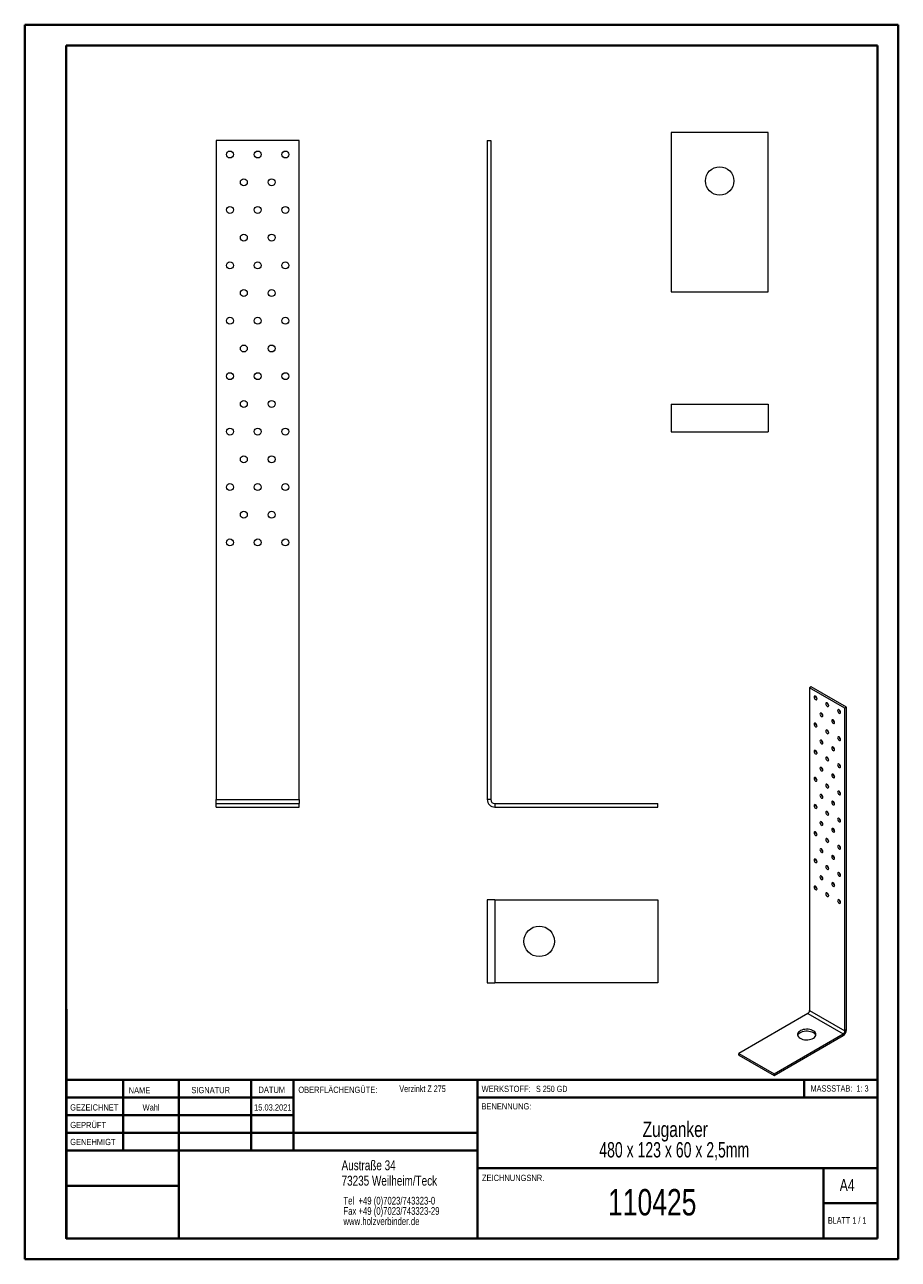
# Model space of a CAD drawing. Header units: millimetres. Extents: x 0 to 210, y 0 to 297.
import ezdxf

# ---------------------------------------------------------------- set-up
doc = ezdxf.new("R2010")
doc.units = ezdxf.units.MM
doc.styles.add('SLDTEXTSTYLE0', font='TXT', dxfattribs={"width": 0.75})
doc.styles.add('SLDTEXTSTYLE1', font='TXT', dxfattribs={"width": 0.681818})
doc.styles.add('SLDTEXTSTYLE2', font='TXT', dxfattribs={"width": 0.7})
doc.styles.add('SLDTEXTSTYLE3', font='TXT', dxfattribs={"width": 0.6875})

# ---------------------------------------------------------------- blocks, each defined once
blk = doc.blocks.new('SW_NOTE_0')
at = {"color": 0, "linetype": 'Continuous', "lineweight": 0, "char_height": 1.8521, "attachment_point": 1, "style": 'SLDTEXTSTYLE0'}
for s, insert in [('Tel  +49 (0)7023/743323-0', (0, 2.39)), ('Fax +49 (0)7023/743323-29', (0, -0.08)), ('www.holzverbinder.de', (0, -2.55))]:
    blk.add_mtext(s, dxfattribs=dict(at, insert=insert))
blk = doc.blocks.new('SW_NOTE_1')
at = {"color": 0, "linetype": 'Continuous', "lineweight": 0, "attachment_point": 2}
for s, insert, char_height, style in [('Zuganker', (11, 4.77), 3.704, 'SLDTEXTSTYLE0'), ('480 x 123 x 60 x 2,5mm', (10.76, -0.16), 3.7042, 'SLDTEXTSTYLE1')]:
    blk.add_mtext(s, dxfattribs=dict(at, insert=insert, char_height=char_height, style=style))

msp = doc.modelspace()

# ---------------------------------------------------------------- linework, layer by layer
at = {"color": 7, "linetype": 'Continuous', "lineweight": 40}
for p, q in [((0.08, 0.21), (0.08, 297.21)), ((0.08, 297.21), (210.08, 297.21)), ((210.08, 0.21), (210.08, 297.21)), ((210.08, 292.21), (210.08, 297.21)), ((10.08, 292.21), (205.08, 292.21)), ((10.08, 5.21), (10.08, 292.21)), ((205.08, 5.21), (205.08, 292.21)), ((10.11, 60.37), (10.11, 5.12)), ((205.08, 43.37), (10.11, 43.37)), ((23.71, 43.37), (23.71, 26.37)), ((37.1, 43.37), (37.1, 5.12)), ((54.51, 43.37), (54.51, 26.37)), ((64.71, 26.37), (64.71, 43.37)), ((108.91, 43.37), (108.91, 5.12)), ((187.47, 39.12), (187.47, 43.37)), ((64.71, 39.1), (10.11, 39.1)), ((205.08, 39.12), (108.91, 39.12)), ((64.71, 34.87), (10.11, 34.87)), ((108.91, 30.62), (10.11, 30.62)), ((108.91, 26.37), (10.11, 26.37)), ((108.91, 22.12), (205.08, 22.12)), ((192.08, 5.21), (192.08, 22.21)), ((37.1, 17.87), (10.11, 17.87)), ((10.11, 13.71), (10.08, 13.71)), ((205.08, 13.71), (192.08, 13.71)), ((10.11, 9.46), (10.08, 9.46)), ((10.08, 5.21), (205.08, 5.21)), ((205.08, 5.21), (180.99, 5.21)), ((0.08, 0.21), (210.08, 0.21))]:
    msp.add_line(p, q, dxfattribs=at)
at = {"color": 7, "linetype": 'Continuous', "lineweight": 15}
for p, q in [((178.8, 271.29), (155.47, 271.29)), ((155.47, 271.29), (155.47, 232.96)), ((178.8, 232.96), (178.8, 271.29)), ((66.09, 269.32), (46.09, 269.32)), ((46.09, 269.32), (46.09, 110.84)), ((66.09, 110.84), (66.09, 269.32)), ((111.28, 269.32), (111.28, 110.84)), ((111.28, 269.32), (112.11, 269.32)), ((112.11, 269.32), (112.11, 110.84)), ((155.47, 232.96), (178.8, 232.96)), ((155.47, 205.91), (155.47, 199.24)), ((155.47, 205.91), (178.8, 205.91)), ((178.8, 205.91), (178.8, 199.24)), ((155.47, 199.24), (178.8, 199.24)), ((189.12, 137.93), (188.77, 137.72)), ((197.25, 132.82), (188.77, 137.72)), ((188.77, 137.72), (188.77, 60.08)), ((197.61, 133.03), (189.12, 137.93)), ((197.61, 133.03), (197.25, 132.82)), ((197.25, 55.18), (197.25, 132.82)), ((197.61, 55.38), (197.61, 133.03)), ((46.09, 110.84), (66.09, 110.84)), ((46.09, 109.84), (46.09, 110.84)), ((66.09, 110.84), (66.09, 109.84)), ((112.11, 110.84), (111.28, 110.84)), ((46.09, 109.01), (46.09, 109.84)), ((46.09, 109.84), (66.09, 109.84)), ((46.09, 109.01), (66.09, 109.01)), ((66.09, 109.01), (66.09, 109.84)), ((113.11, 109.84), (113.11, 109.01)), ((113.11, 109.84), (152.26, 109.84)), ((113.11, 109.01), (152.26, 109.01)), ((152.26, 109.01), (152.26, 109.84)), ((113.11, 86.7), (111.28, 86.7)), ((111.28, 86.7), (111.28, 66.7)), ((113.11, 86.7), (113.11, 66.7)), ((113.11, 86.7), (152.26, 86.7)), ((152.26, 86.7), (152.26, 66.7)), ((111.28, 66.7), (113.11, 66.7)), ((152.26, 66.7), (113.11, 66.7)), ((188.77, 60.08), (197.25, 55.18)), ((188.34, 59.34), (171.73, 49.75)), ((188.34, 59.34), (196.83, 54.44)), ((180.22, 44.86), (196.83, 54.44)), ((180.22, 44.45), (196.83, 54.04)), ((196.83, 54.04), (196.83, 54.44)), ((197.61, 55.38), (197.25, 55.18)), ((171.73, 49.75), (180.22, 44.86)), ((171.73, 49.35), (171.73, 49.75)), ((171.73, 49.35), (180.22, 44.45)), ((180.22, 44.45), (180.22, 44.86))]:
    msp.add_line(p, q, dxfattribs=at)
at = {"color": 7, "linetype": 'Continuous', "lineweight": 0}
for p, q in [((64.71, 39.12), (10.11, 39.12)), ((23.71, 5.21), (23.71, 5.12)), ((54.51, 5.21), (54.51, 5.12))]:
    msp.add_line(p, q, dxfattribs=at)
at = {"color": 7, "linetype": 'Continuous', "lineweight": 15, "flags": 128}
for points in [[(190.54, 135.07), (190.51, 135.24), (190.43, 135.42), (190.32, 135.57), (190.18, 135.68), (190.05, 135.73), (189.93, 135.71), (189.86, 135.62), (189.83, 135.48), (189.86, 135.31), (189.93, 135.13), (190.05, 134.97), (190.18, 134.86), (190.32, 134.82), (190.43, 134.84), (190.51, 134.93), (190.54, 135.07)], [(193.37, 133.44), (193.34, 133.61), (193.26, 133.78), (193.15, 133.94), (193.01, 134.05), (192.88, 134.1), (192.76, 134.07), (192.68, 133.98), (192.66, 133.84), (192.68, 133.67), (192.76, 133.5), (192.88, 133.34), (193.01, 133.23), (193.15, 133.18), (193.26, 133.21), (193.34, 133.3), (193.37, 133.44)], [(191.95, 130.99), (191.92, 131.16), (191.85, 131.33), (191.73, 131.49), (191.6, 131.6), (191.46, 131.65), (191.35, 131.62), (191.27, 131.53), (191.24, 131.39), (191.27, 131.22), (191.35, 131.05), (191.46, 130.89), (191.6, 130.78), (191.73, 130.73), (191.85, 130.76), (191.92, 130.85), (191.95, 130.99)], [(196.19, 131.8), (196.17, 131.97), (196.09, 132.15), (195.98, 132.31), (195.84, 132.42), (195.7, 132.46), (195.59, 132.44), (195.51, 132.35), (195.49, 132.21), (195.51, 132.04), (195.59, 131.86), (195.7, 131.71), (195.84, 131.6), (195.98, 131.55), (196.09, 131.57), (196.17, 131.66), (196.19, 131.8)], [(190.54, 128.54), (190.51, 128.71), (190.43, 128.88), (190.32, 129.04), (190.18, 129.15), (190.05, 129.2), (189.93, 129.17), (189.86, 129.09), (189.83, 128.94), (189.86, 128.77), (189.93, 128.6), (190.05, 128.44), (190.18, 128.33), (190.32, 128.29), (190.43, 128.31), (190.51, 128.4), (190.54, 128.54)], [(194.78, 129.35), (194.75, 129.53), (194.68, 129.7), (194.56, 129.86), (194.43, 129.97), (194.29, 130.01), (194.18, 129.99), (194.1, 129.9), (194.07, 129.76), (194.1, 129.59), (194.18, 129.41), (194.29, 129.26), (194.43, 129.15), (194.56, 129.1), (194.68, 129.12), (194.75, 129.21), (194.78, 129.35)], [(191.95, 124.45), (191.92, 124.63), (191.85, 124.8), (191.73, 124.96), (191.6, 125.07), (191.46, 125.11), (191.35, 125.09), (191.27, 125), (191.24, 124.86), (191.27, 124.69), (191.35, 124.51), (191.46, 124.36), (191.6, 124.25), (191.73, 124.2), (191.85, 124.22), (191.92, 124.31), (191.95, 124.45)], [(193.37, 126.9), (193.34, 127.08), (193.26, 127.25), (193.15, 127.41), (193.01, 127.52), (192.88, 127.56), (192.76, 127.54), (192.68, 127.45), (192.66, 127.31), (192.68, 127.14), (192.76, 126.96), (192.88, 126.81), (193.01, 126.7), (193.15, 126.65), (193.26, 126.67), (193.34, 126.76), (193.37, 126.9)], [(196.19, 125.27), (196.17, 125.44), (196.09, 125.62), (195.98, 125.77), (195.84, 125.88), (195.7, 125.93), (195.59, 125.91), (195.51, 125.82), (195.49, 125.68), (195.51, 125.51), (195.59, 125.33), (195.7, 125.18), (195.84, 125.07), (195.98, 125.02), (196.09, 125.04), (196.17, 125.13), (196.19, 125.27)], [(190.54, 122), (190.51, 122.18), (190.43, 122.35), (190.32, 122.51), (190.18, 122.62), (190.05, 122.66), (189.93, 122.64), (189.86, 122.55), (189.83, 122.41), (189.86, 122.24), (189.93, 122.06), (190.05, 121.91), (190.18, 121.8), (190.32, 121.75), (190.43, 121.78), (190.51, 121.86), (190.54, 122)], [(194.78, 122.82), (194.75, 122.99), (194.68, 123.17), (194.56, 123.32), (194.43, 123.43), (194.29, 123.48), (194.18, 123.46), (194.1, 123.37), (194.07, 123.23), (194.1, 123.06), (194.18, 122.88), (194.29, 122.73), (194.43, 122.62), (194.56, 122.57), (194.68, 122.59), (194.75, 122.68), (194.78, 122.82)], [(193.37, 120.37), (193.34, 120.54), (193.26, 120.72), (193.15, 120.87), (193.01, 120.98), (192.88, 121.03), (192.76, 121.01), (192.68, 120.92), (192.66, 120.78), (192.68, 120.61), (192.76, 120.43), (192.88, 120.28), (193.01, 120.17), (193.15, 120.12), (193.26, 120.14), (193.34, 120.23), (193.37, 120.37)], [(196.19, 118.74), (196.17, 118.91), (196.09, 119.09), (195.98, 119.24), (195.84, 119.35), (195.7, 119.4), (195.59, 119.38), (195.51, 119.29), (195.49, 119.15), (195.51, 118.97), (195.59, 118.8), (195.7, 118.64), (195.84, 118.53), (195.98, 118.49), (196.09, 118.51), (196.17, 118.6), (196.19, 118.74)], [(190.54, 115.47), (190.51, 115.64), (190.43, 115.82), (190.32, 115.97), (190.18, 116.08), (190.05, 116.13), (189.93, 116.11), (189.86, 116.02), (189.83, 115.88), (189.86, 115.71), (189.93, 115.53), (190.05, 115.38), (190.18, 115.27), (190.32, 115.22), (190.43, 115.24), (190.51, 115.33), (190.54, 115.47)], [(191.95, 117.92), (191.92, 118.09), (191.85, 118.27), (191.73, 118.42), (191.6, 118.53), (191.46, 118.58), (191.35, 118.56), (191.27, 118.47), (191.24, 118.33), (191.27, 118.16), (191.35, 117.98), (191.46, 117.83), (191.6, 117.72), (191.73, 117.67), (191.85, 117.69), (191.92, 117.78), (191.95, 117.92)], [(194.78, 116.29), (194.75, 116.46), (194.68, 116.64), (194.56, 116.79), (194.43, 116.9), (194.29, 116.95), (194.18, 116.93), (194.1, 116.84), (194.07, 116.7), (194.1, 116.53), (194.18, 116.35), (194.29, 116.19), (194.43, 116.08), (194.56, 116.04), (194.68, 116.06), (194.75, 116.15), (194.78, 116.29)], [(193.37, 113.84), (193.34, 114.01), (193.26, 114.19), (193.15, 114.34), (193.01, 114.45), (192.88, 114.5), (192.76, 114.48), (192.68, 114.39), (192.66, 114.25), (192.68, 114.08), (192.76, 113.9), (192.88, 113.74), (193.01, 113.63), (193.15, 113.59), (193.26, 113.61), (193.34, 113.7), (193.37, 113.84)], [(196.19, 112.21), (196.17, 112.38), (196.09, 112.55), (195.98, 112.71), (195.84, 112.82), (195.7, 112.87), (195.59, 112.84), (195.51, 112.75), (195.49, 112.61), (195.51, 112.44), (195.59, 112.27), (195.7, 112.11), (195.84, 112), (195.98, 111.95), (196.09, 111.98), (196.17, 112.07), (196.19, 112.21)], [(191.95, 111.39), (191.92, 111.56), (191.85, 111.74), (191.73, 111.89), (191.6, 112), (191.46, 112.05), (191.35, 112.03), (191.27, 111.94), (191.24, 111.8), (191.27, 111.63), (191.35, 111.45), (191.46, 111.29), (191.6, 111.18), (191.73, 111.14), (191.85, 111.16), (191.92, 111.25), (191.95, 111.39)], [(194.78, 109.76), (194.75, 109.93), (194.68, 110.1), (194.56, 110.26), (194.43, 110.37), (194.29, 110.42), (194.18, 110.39), (194.1, 110.31), (194.07, 110.16), (194.1, 109.99), (194.18, 109.82), (194.29, 109.66), (194.43, 109.55), (194.56, 109.51), (194.68, 109.53), (194.75, 109.62), (194.78, 109.76)], [(190.54, 108.94), (190.51, 109.11), (190.43, 109.29), (190.32, 109.44), (190.18, 109.55), (190.05, 109.6), (189.93, 109.58), (189.86, 109.49), (189.83, 109.35), (189.86, 109.18), (189.93, 109), (190.05, 108.84), (190.18, 108.74), (190.32, 108.69), (190.43, 108.71), (190.51, 108.8), (190.54, 108.94)], [(193.37, 107.31), (193.34, 107.48), (193.26, 107.65), (193.15, 107.81), (193.01, 107.92), (192.88, 107.97), (192.76, 107.94), (192.68, 107.86), (192.66, 107.71), (192.68, 107.54), (192.76, 107.37), (192.88, 107.21), (193.01, 107.1), (193.15, 107.06), (193.26, 107.08), (193.34, 107.17), (193.37, 107.31)], [(191.95, 104.86), (191.92, 105.03), (191.85, 105.21), (191.73, 105.36), (191.6, 105.47), (191.46, 105.52), (191.35, 105.49), (191.27, 105.41), (191.24, 105.26), (191.27, 105.09), (191.35, 104.92), (191.46, 104.76), (191.6, 104.65), (191.73, 104.61), (191.85, 104.63), (191.92, 104.72), (191.95, 104.86)], [(196.19, 105.67), (196.17, 105.85), (196.09, 106.02), (195.98, 106.18), (195.84, 106.29), (195.7, 106.33), (195.59, 106.31), (195.51, 106.22), (195.49, 106.08), (195.51, 105.91), (195.59, 105.73), (195.7, 105.58), (195.84, 105.47), (195.98, 105.42), (196.09, 105.44), (196.17, 105.53), (196.19, 105.67)], [(190.54, 102.41), (190.51, 102.58), (190.43, 102.76), (190.32, 102.91), (190.18, 103.02), (190.05, 103.07), (189.93, 103.04), (189.86, 102.96), (189.83, 102.82), (189.86, 102.64), (189.93, 102.47), (190.05, 102.31), (190.18, 102.2), (190.32, 102.16), (190.43, 102.18), (190.51, 102.27), (190.54, 102.41)], [(193.37, 100.77), (193.34, 100.95), (193.26, 101.12), (193.15, 101.28), (193.01, 101.39), (192.88, 101.43), (192.76, 101.41), (192.68, 101.32), (192.66, 101.18), (192.68, 101.01), (192.76, 100.83), (192.88, 100.68), (193.01, 100.57), (193.15, 100.52), (193.26, 100.55), (193.34, 100.63), (193.37, 100.77)], [(194.78, 103.22), (194.75, 103.4), (194.68, 103.57), (194.56, 103.73), (194.43, 103.84), (194.29, 103.88), (194.18, 103.86), (194.1, 103.77), (194.07, 103.63), (194.1, 103.46), (194.18, 103.28), (194.29, 103.13), (194.43, 103.02), (194.56, 102.97), (194.68, 103), (194.75, 103.08), (194.78, 103.22)], [(191.95, 98.32), (191.92, 98.5), (191.85, 98.67), (191.73, 98.83), (191.6, 98.94), (191.46, 98.98), (191.35, 98.96), (191.27, 98.87), (191.24, 98.73), (191.27, 98.56), (191.35, 98.38), (191.46, 98.23), (191.6, 98.12), (191.73, 98.07), (191.85, 98.1), (191.92, 98.18), (191.95, 98.32)], [(196.19, 99.14), (196.17, 99.31), (196.09, 99.49), (195.98, 99.64), (195.84, 99.75), (195.7, 99.8), (195.59, 99.78), (195.51, 99.69), (195.49, 99.55), (195.51, 99.38), (195.59, 99.2), (195.7, 99.05), (195.84, 98.94), (195.98, 98.89), (196.09, 98.91), (196.17, 99), (196.19, 99.14)], [(190.54, 95.87), (190.51, 96.05), (190.43, 96.22), (190.32, 96.38), (190.18, 96.49), (190.05, 96.53), (189.93, 96.51), (189.86, 96.42), (189.83, 96.28), (189.86, 96.11), (189.93, 95.93), (190.05, 95.78), (190.18, 95.67), (190.32, 95.62), (190.43, 95.65), (190.51, 95.73), (190.54, 95.87)], [(194.78, 96.69), (194.75, 96.86), (194.68, 97.04), (194.56, 97.19), (194.43, 97.3), (194.29, 97.35), (194.18, 97.33), (194.1, 97.24), (194.07, 97.1), (194.1, 96.93), (194.18, 96.75), (194.29, 96.6), (194.43, 96.49), (194.56, 96.44), (194.68, 96.46), (194.75, 96.55), (194.78, 96.69)], [(191.95, 91.79), (191.92, 91.96), (191.85, 92.14), (191.73, 92.3), (191.6, 92.4), (191.46, 92.45), (191.35, 92.43), (191.27, 92.34), (191.24, 92.2), (191.27, 92.03), (191.35, 91.85), (191.46, 91.7), (191.6, 91.59), (191.73, 91.54), (191.85, 91.56), (191.92, 91.65), (191.95, 91.79)], [(193.37, 94.24), (193.34, 94.41), (193.26, 94.59), (193.15, 94.75), (193.01, 94.85), (192.88, 94.9), (192.76, 94.88), (192.68, 94.79), (192.66, 94.65), (192.68, 94.48), (192.76, 94.3), (192.88, 94.15), (193.01, 94.04), (193.15, 93.99), (193.26, 94.01), (193.34, 94.1), (193.37, 94.24)], [(196.19, 92.61), (196.17, 92.78), (196.09, 92.96), (195.98, 93.11), (195.84, 93.22), (195.7, 93.27), (195.59, 93.25), (195.51, 93.16), (195.49, 93.02), (195.51, 92.85), (195.59, 92.67), (195.7, 92.51), (195.84, 92.4), (195.98, 92.36), (196.09, 92.38), (196.17, 92.47), (196.19, 92.61)], [(190.54, 89.34), (190.51, 89.51), (190.43, 89.69), (190.32, 89.85), (190.18, 89.95), (190.05, 90), (189.93, 89.98), (189.86, 89.89), (189.83, 89.75), (189.86, 89.58), (189.93, 89.4), (190.05, 89.25), (190.18, 89.14), (190.32, 89.09), (190.43, 89.11), (190.51, 89.2), (190.54, 89.34)], [(194.78, 90.16), (194.75, 90.33), (194.68, 90.51), (194.56, 90.66), (194.43, 90.77), (194.29, 90.82), (194.18, 90.8), (194.1, 90.71), (194.07, 90.57), (194.1, 90.4), (194.18, 90.22), (194.29, 90.06), (194.43, 89.96), (194.56, 89.91), (194.68, 89.93), (194.75, 90.02), (194.78, 90.16)], [(193.37, 87.71), (193.34, 87.88), (193.26, 88.06), (193.15, 88.21), (193.01, 88.32), (192.88, 88.37), (192.76, 88.35), (192.68, 88.26), (192.66, 88.12), (192.68, 87.95), (192.76, 87.77), (192.88, 87.61), (193.01, 87.51), (193.15, 87.46), (193.26, 87.48), (193.34, 87.57), (193.37, 87.71)], [(196.19, 86.08), (196.17, 86.25), (196.09, 86.43), (195.98, 86.58), (195.84, 86.69), (195.7, 86.74), (195.59, 86.71), (195.51, 86.63), (195.49, 86.48), (195.51, 86.31), (195.59, 86.14), (195.7, 85.98), (195.84, 85.87), (195.98, 85.83), (196.09, 85.85), (196.17, 85.94), (196.19, 86.08)], [(186.51, 53.39), (186.82, 53.24), (187.16, 53.13), (187.53, 53.05), (187.92, 53.02), (188.32, 53.02), (188.7, 53.07), (189.07, 53.15), (189.4, 53.28), (189.69, 53.43), (189.93, 53.61), (190.11, 53.81), (190.22, 54.03), (190.27, 54.26), (190.24, 54.48), (190.15, 54.7), (189.98, 54.91), (189.76, 55.1), (189.48, 55.26), (189.15, 55.39), (188.8, 55.48), (188.41, 55.54), (188.02, 55.56), (187.63, 55.53), (187.25, 55.46), (186.9, 55.36), (186.58, 55.22), (186.32, 55.05), (186.11, 54.86), (185.96, 54.65), (185.88, 54.43), (185.87, 54.2), (185.94, 53.98), (186.07, 53.76), (186.26, 53.56), (186.51, 53.39)], [(185.9, 54.08), (185.91, 54.13), (186.03, 54.35), (186.21, 54.55), (186.45, 54.73), (186.74, 54.89), (187.07, 55.01), (187.44, 55.09), (187.82, 55.14), (188.22, 55.14), (188.61, 55.11), (188.98, 55.03), (189.32, 54.92), (189.62, 54.78)]]:
    msp.add_lwpolyline(points, dxfattribs=at)
at = {"color": 7, "linetype": 'Continuous', "lineweight": 15}
for centre, radius in [((49.42, 265.99), 0.833), ((56.09, 265.99), 0.833), ((62.75, 265.99), 0.833), ((167.14, 259.63), 3.42), ((52.75, 259.32), 0.833), ((59.42, 259.32), 0.833), ((49.42, 252.66), 0.833), ((56.09, 252.66), 0.833), ((62.75, 252.66), 0.833), ((52.75, 245.99), 0.833), ((59.42, 245.99), 0.833), ((49.42, 239.32), 0.833), ((56.09, 239.32), 0.833), ((62.75, 239.32), 0.833), ((52.75, 232.66), 0.833), ((59.42, 232.66), 0.833), ((49.42, 225.99), 0.833), ((56.09, 225.99), 0.833), ((62.75, 225.99), 0.833), ((52.75, 219.32), 0.833), ((59.42, 219.32), 0.833), ((49.42, 212.66), 0.833), ((56.09, 212.66), 0.833), ((62.75, 212.66), 0.833), ((52.75, 205.99), 0.833), ((59.42, 205.99), 0.833), ((49.42, 199.32), 0.833), ((56.09, 199.32), 0.833), ((62.75, 199.32), 0.833), ((52.75, 192.66), 0.833), ((59.42, 192.66), 0.833), ((49.42, 185.99), 0.833), ((56.09, 185.99), 0.833), ((62.75, 185.99), 0.833), ((52.75, 179.32), 0.833), ((59.42, 179.32), 0.833), ((49.42, 172.66), 0.833), ((56.09, 172.66), 0.833), ((62.75, 172.66), 0.833), ((123.76, 76.7), 3.67)]:
    msp.add_circle(centre, radius, dxfattribs=at)
for centre, radius, start, end in [((190.93, 135.71), 0.75, 181.8666, 238.1281), ((193.76, 134.07), 0.75, 181.8666, 238.1281), ((192.35, 131.62), 0.75, 181.8666, 238.1281), ((196.59, 132.44), 0.75, 181.8666, 238.1281), ((190.93, 129.17), 0.75, 181.8666, 238.1281), ((195.18, 129.99), 0.75, 181.8666, 238.1281), ((192.35, 125.09), 0.75, 181.8666, 238.1281), ((193.76, 127.54), 0.75, 181.8666, 238.1281), ((196.59, 125.91), 0.75, 181.8666, 238.1281), ((190.93, 122.64), 0.75, 181.8666, 238.1281), ((195.18, 123.46), 0.75, 181.8666, 238.1281), ((193.76, 121.01), 0.75, 181.8666, 238.1281), ((196.59, 119.38), 0.75, 181.8666, 238.1281), ((190.93, 116.11), 0.75, 181.8666, 238.1281), ((192.35, 118.56), 0.75, 181.8666, 238.1281), ((195.18, 116.93), 0.75, 181.8666, 238.1281), ((193.76, 114.48), 0.75, 181.8666, 238.1281), ((113.11, 110.84), 1.83, 180, 270), ((113.11, 110.84), 1, 180, 270), ((192.35, 112.03), 0.75, 181.8666, 238.1281), ((195.18, 110.39), 0.75, 181.8666, 238.1281), ((196.59, 112.84), 0.75, 181.8666, 238.1281), ((190.93, 109.58), 0.75, 181.8666, 238.1281), ((193.76, 107.94), 0.75, 181.8666, 238.1281), ((192.35, 105.49), 0.75, 181.8666, 238.1281), ((196.59, 106.31), 0.75, 181.8666, 238.1281), ((190.93, 103.04), 0.75, 181.8666, 238.1281), ((193.76, 101.41), 0.75, 181.8666, 238.1281), ((195.18, 103.86), 0.75, 181.8666, 238.1281), ((192.35, 98.96), 0.75, 181.8666, 238.1281), ((196.59, 99.78), 0.75, 181.8666, 238.1281), ((190.93, 96.51), 0.75, 181.8666, 238.1281), ((195.18, 97.33), 0.75, 181.8666, 238.1281), ((192.35, 92.43), 0.75, 181.8666, 238.1281), ((193.76, 94.88), 0.75, 181.8666, 238.1281), ((196.59, 93.25), 0.75, 181.8666, 238.1281), ((190.93, 89.98), 0.75, 181.8666, 238.1281), ((195.18, 90.8), 0.75, 181.8666, 238.1281), ((193.76, 88.35), 0.75, 181.8666, 238.1281), ((196.59, 86.71), 0.75, 181.8666, 238.1281), ((187.85, 60.12), 0.922, 302.6055, 357.3945), ((189.09, 53.68), 1.22, 19.1604, 64.0097), ((195.92, 55.46), 1.69, 302.6055, 357.3945), ((196.33, 55.22), 0.922, 302.6055, 357.3945)]:
    msp.add_arc(centre, radius, start, end, dxfattribs=at)

# ---------------------------------------------------------------- block references
at = {"color": 7, "linetype": 'Continuous', "lineweight": 0}
for name, p in [('SW_NOTE_1', (145.46, 28.57)), ('SW_NOTE_0', (76.7, 12.85))]:
    msp.add_blockref(name, p, dxfattribs=at)

# ---------------------------------------------------------------- texts
for s, insert, char_height, attachment_point, style in [('NAME', (25.07, 41.62), 1.5, 1, 'SLDTEXTSTYLE0'), ('SIGNATUR', (40.14, 41.68), 1.5, 1, 'SLDTEXTSTYLE0'), ('DATUM', (56.28, 41.74), 1.5, 1, 'SLDTEXTSTYLE0'), ('OBERFLÄCHENGÜTE:', (65.86, 41.74), 1.5, 1, 'SLDTEXTSTYLE0'), ('Verzinkt Z 275', (90.14, 42.03), 1.5875, 1, 'SLDTEXTSTYLE0'), ('WERKSTOFF:', (109.91, 41.96), 1.5, 1, 'SLDTEXTSTYLE0'), ('S 250 GD', (122.99, 41.96), 1.5, 1, 'SLDTEXTSTYLE3'), ('MASSSTAB:  1: 3', (188.99, 42.07), 1.5, 1, 'SLDTEXTSTYLE2'), ('GEZEICHNET', (11, 37.51), 1.5, 1, 'SLDTEXTSTYLE0'), ('Wahl', (30.46, 37.5), 1.499, 2, 'SLDTEXTSTYLE0'), ('15.03.2021', (59.72, 37.5), 1.499, 2, 'SLDTEXTSTYLE0'), ('BENENNUNG:', (109.88, 37.77), 1.5, 1, 'SLDTEXTSTYLE0'), ('GEPRÜFT', (11.03, 33.28), 1.5, 1, 'SLDTEXTSTYLE0'), ('GENEHMIGT', (11.02, 29.19), 1.5, 1, 'SLDTEXTSTYLE0'), ('Austraße 34', (76.25, 24.02), 2.3813, 1, 'SLDTEXTSTYLE0'), ('73235 Weilheim/Teck', (76.25, 20.32), 2.3813, 1, 'SLDTEXTSTYLE0'), ('ZEICHNUNGSNR.', (110, 20.55), 1.5, 1, 'SLDTEXTSTYLE0'), ('A4', (196, 19.52), 2.91, 1, 'SLDTEXTSTYLE0'), ('110425', (150.93, 17.12), 6.35, 2, 'SLDTEXTSTYLE0'), ('BLATT 1 / 1', (193.16, 10.36), 1.5875, 1, 'SLDTEXTSTYLE1')]:
    msp.add_mtext(s, dxfattribs=dict(at, insert=insert, char_height=char_height, attachment_point=attachment_point, style=style))

doc.saveas('drawing.dxf')
